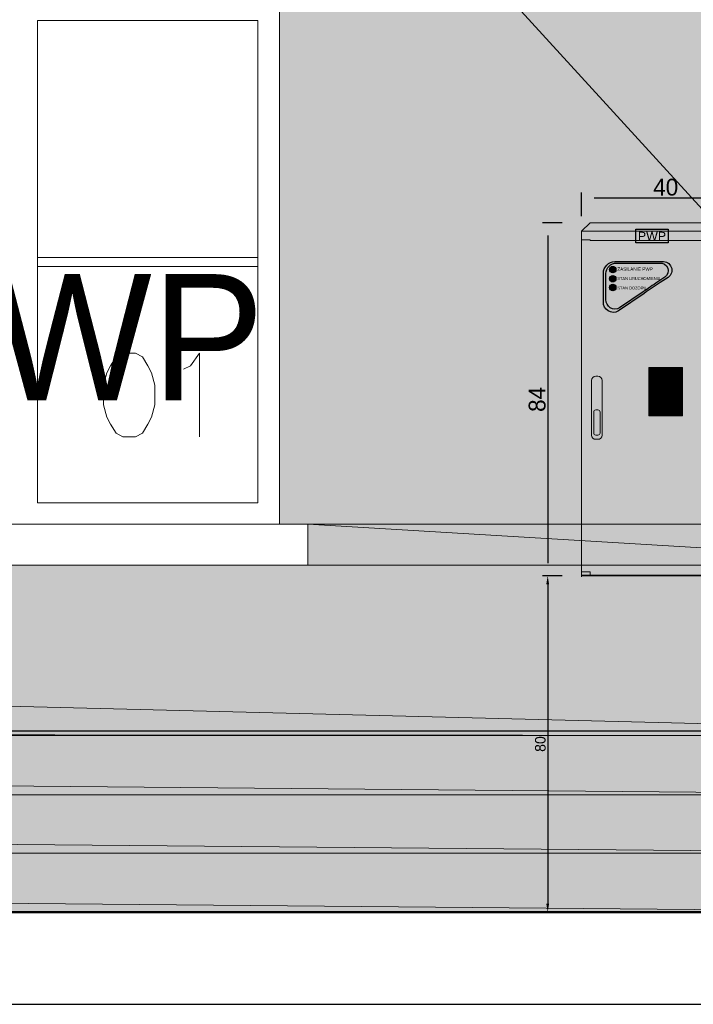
# Model space of a CAD drawing. Header units: centimetres. Extents: x -16053 to 7031, y -7778 to 254.
# Tile 247 of 256: x 1398 to 1558, y -1379 to -1144. Entities that reach past the tile are written whole.
import ezdxf

# ---------------------------------------------------------------- set-up
doc = ezdxf.new("R2010")
doc.units = ezdxf.units.CM
doc.header["$MEASUREMENT"] = 0
doc.layers.get('0').update_dxf_attribs({"linetype": 'CONTINUOUS'})
doc.layers.get('Defpoints').update_dxf_attribs({"linetype": 'CONTINUOUS'})
doc.layers.add('-A-ZNAKI_PPOŻ', color=7, linetype='CONTINUOUS', true_color=0xffffff)
for name, color, linetype in [('2DE_TXTPFN', 151, 'CONTINUOUS'), ('ELEKTRYKA', 1, 'CONTINUOUS'), ('OPISY ELEKTRYCZNE', 120, 'CONTINUOUS')]:
    doc.layers.add(name, color=color, linetype=linetype)
doc.layers.add('Obudowa', color=6, linetype='CONTINUOUS', lineweight=15)
doc.layers.add('Wymiar', color=247, linetype='CONTINUOUS', lineweight=9)
doc.styles.add('ARIAL', font='txt')
doc.styles.add('OPRAWY', font='txt')
doc.styles.add('RNN', font='txt', dxfattribs={"width": 1.1})
doc.dimstyles.new('ISO-25', dxfattribs={"dimtxt": 2.5, "dimasz": 2.5, "dimexe": 1.25, "dimexo": 0.625, "dimtad": 1, "dimtxsty": 'Standard', "dimcen": 2.5, "dimadec": 0, "dimazin": 0, "dimtfac": 1, "dimtmove": 0, "dimatfit": 3, "dimfxl": 1, "dimarcsym": 0})
pattern_1 = [(45, (3359.579832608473, 2197.122441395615), (-0.02245064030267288, 0.02245064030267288), [])]

# ---------------------------------------------------------------- blocks, each defined once
blk = doc.blocks.new('PRZECIWPOZAROWY WYLACZNIK PRADU-160209')
at = {"layer": '-A-ZNAKI_PPOŻ', "lineweight": 0}
h = blk.add_hatch(dxfattribs=at)
h.set_pattern_fill('ANSI31', color=1, scale=0.01, style=0)
h.set_pattern_definition(pattern_1)
h.paths.add_polyline_path([(0, 0), (0, 115), (80, 115), (80, 0)])
h = blk.add_hatch(dxfattribs=at)
h.set_pattern_fill('ANSI31', color=256, scale=0.01)
h.set_pattern_definition(pattern_1)
h.paths.add_polyline_path([(0, 0), (80, 0), (80, 115), (0, 115)])
h.paths.add_polyline_path([(4.999999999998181, 34.99999999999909), (4.999999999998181, 110), (75, 110), (75, 34.99999999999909)], flags=16)
h.paths.add_polyline_path([(4.999999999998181, 5), (4.999999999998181, 29.99999999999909), (75, 29.99999999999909), (75, 5)], flags=16)
h = blk.add_hatch(dxfattribs=at)
h.set_pattern_fill('ANSI31', color=256, scale=0.01)
h.set_pattern_definition(pattern_1)
h.paths.add_polyline_path([(45.83910417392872, 106.081815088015), (36.13226688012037, 106.081815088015), (24.7285426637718, 66.08215513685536), (40.91126481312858, 74.32140009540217), (38.81058356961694, 50.67985329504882), (34.60015046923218, 53.77323271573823), (38.11395943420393, 39.05973308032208), (46.89721493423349, 51.03353707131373), (41.79133954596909, 49.75024218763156), (51.14203548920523, 85.79558527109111), (34.82668824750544, 76.14834436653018)])
at = {"layer": '-A-ZNAKI_PPOŻ', "color": 7, "lineweight": 0}
blk.add_lwpolyline([(0, 0), (0, 115), (80, 115), (80, 0)], close=True, dxfattribs=at)
at = {"layer": '-A-ZNAKI_PPOŻ', "color": 250, "lineweight": 0}
blk.add_lwpolyline([(0, 0), (0, 115), (80, 115), (80, 0)], close=True, dxfattribs=at)
at = {"layer": '-A-ZNAKI_PPOŻ', "lineweight": 0, "insert": (40.04026473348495, 17.51438026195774), "char_height": 5.8, "width": 70.24602841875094, "attachment_point": 5, "line_spacing_factor": 0.8275862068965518, "style": 'ARIAL'}
blk.add_mtext('{\\T0.95;\\W0.8;\\fArial|b1|i0|c238|p0;PRZECIWPOŻAROW\\W1;Y\\PWYŁĄCZNIK PRĄDU}', dxfattribs=at)
blk = doc.blocks.new('*D223')
at = {"layer": 'Defpoints', "color": 0}
for p in [(51.06689107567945, 90.18545094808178), (11.06689107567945, 85.20000000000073), (51.06689107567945, 85.20000000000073)]:
    blk.add_point(p, dxfattribs=at)
at = {"layer": 'Wymiar', "color": 0, "lineweight": -2}
for p, q in [((11.06689107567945, 85.82500000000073), (11.06689107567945, 91.43545094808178)), ((51.06689107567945, 85.82500000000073), (51.06689107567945, 91.43545094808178)), ((14.06689107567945, 90.18545094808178), (48.06689107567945, 90.18545094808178))]:
    blk.add_line(p, q, dxfattribs=at)
at = {"layer": 'Wymiar', "color": 0}
for points in [[(14.06689107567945, 90.68545094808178), (14.06689107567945, 89.68545094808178), (11.06689107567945, 90.18545094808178)], [(48.06689107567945, 89.68545094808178), (48.06689107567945, 90.68545094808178), (51.06689107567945, 90.18545094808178)]]:
    blk.add_solid(points, dxfattribs=at)
at = {"layer": 'Wymiar', "color": 0, "insert": (31.06689107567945, 92.68545094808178), "char_height": 4, "attachment_point": 5}
blk.add_mtext('40', dxfattribs=at)
blk = doc.blocks.new('*D224')
at = {"layer": 'Defpoints', "color": 0}
for p in [(77.06689107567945, 90.20000000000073), (51.06689107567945, 85.20000000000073), (77.06689107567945, 85.20000000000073)]:
    blk.add_point(p, dxfattribs=at)
at = {"layer": 'Wymiar', "color": 0, "lineweight": -2}
for p, q in [((51.06689107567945, 85.82500000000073), (51.06689107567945, 91.45000000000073)), ((77.06689107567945, 85.82500000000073), (77.06689107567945, 91.45000000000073)), ((54.06689107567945, 90.20000000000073), (74.06689107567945, 90.20000000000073))]:
    blk.add_line(p, q, dxfattribs=at)
at = {"layer": 'Wymiar', "color": 0}
for points in [[(54.06689107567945, 90.70000000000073), (54.06689107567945, 89.70000000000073), (51.06689107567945, 90.20000000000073)], [(74.06689107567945, 89.70000000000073), (74.06689107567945, 90.70000000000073), (77.06689107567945, 90.20000000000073)]]:
    blk.add_solid(points, dxfattribs=at)
at = {"layer": 'Wymiar', "color": 0, "insert": (64.06689107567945, 92.70000000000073), "char_height": 4, "attachment_point": 5}
blk.add_mtext('26', dxfattribs=at)
blk = doc.blocks.new('*D225')
at = {"layer": 'Defpoints', "color": 0}
for p in [(7.097008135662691, 84.20000000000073), (3, 0.2000000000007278), (7.097008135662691, 0.2000000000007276)]:
    blk.add_point(p, dxfattribs=at)
at = {"layer": 'Wymiar', "color": 0, "lineweight": -2}
for p, q in [((6.472008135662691, 84.20000000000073), (1.750000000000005, 84.20000000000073)), ((3.000000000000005, 81.20000000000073), (3, 3.200000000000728)), ((6.472008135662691, 0.2000000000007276), (1.75, 0.2000000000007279))]:
    blk.add_line(p, q, dxfattribs=at)
at = {"layer": 'Wymiar', "color": 0}
for points in [[(3.500000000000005, 81.20000000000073), (2.500000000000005, 81.20000000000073), (3.000000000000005, 84.20000000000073)], [(2.5, 3.200000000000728), (3.5, 3.200000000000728), (3, 0.2000000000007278)]]:
    blk.add_solid(points, dxfattribs=at)
at = {"layer": 'Wymiar', "color": 0, "insert": (0.5000000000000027, 42.20000000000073), "char_height": 4, "attachment_point": 5, "rotation": 90}
blk.add_mtext('84', dxfattribs=at)
blk = doc.blocks.new('*D226')
at = {"layer": 'Defpoints', "color": 0}
for p in [(103.0668910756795, 90.19922053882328), (77.06689107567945, 85.20000000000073), (103.0668910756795, 85.20000000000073)]:
    blk.add_point(p, dxfattribs=at)
at = {"layer": 'Wymiar', "color": 0, "lineweight": -2}
for p, q in [((77.06689107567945, 85.82500000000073), (77.06689107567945, 91.44922053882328)), ((103.0668910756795, 85.82500000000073), (103.0668910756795, 91.44922053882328)), ((80.06689107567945, 90.19922053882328), (100.0668910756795, 90.19922053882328))]:
    blk.add_line(p, q, dxfattribs=at)
at = {"layer": 'Wymiar', "color": 0}
for points in [[(80.06689107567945, 90.69922053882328), (80.06689107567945, 89.69922053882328), (77.06689107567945, 90.19922053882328)], [(100.0668910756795, 89.69922053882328), (100.0668910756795, 90.69922053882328), (103.0668910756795, 90.19922053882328)]]:
    blk.add_solid(points, dxfattribs=at)
at = {"layer": 'Wymiar', "color": 0, "insert": (90.06689107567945, 92.69922053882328), "char_height": 4, "attachment_point": 5}
blk.add_mtext('26', dxfattribs=at)
blk = doc.blocks.new('*D220')
at = {"layer": 'Defpoints', "color": 0}
for p in [(1525.253413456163, -1276.713049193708), (1523.1564053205, -1356.713049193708), (1525.253413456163, -1356.713049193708)]:
    blk.add_point(p, dxfattribs=at)
at = {"layer": 'Wymiar', "color": 0, "lineweight": -2}
for p, q in [((1524.628413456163, -1276.713049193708), (1521.9064053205, -1276.713049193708)), ((1523.1564053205, -1278.713049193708), (1523.1564053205, -1354.713049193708)), ((1524.628413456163, -1356.713049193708), (1521.9064053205, -1356.713049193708))]:
    blk.add_line(p, q, dxfattribs=at)
at = {"layer": 'Wymiar', "color": 0}
for points in [[(1523.489738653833, -1278.713049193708), (1522.823071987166, -1278.713049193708), (1523.1564053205, -1276.713049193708)], [(1522.823071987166, -1354.713049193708), (1523.489738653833, -1354.713049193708), (1523.1564053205, -1356.713049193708)]]:
    blk.add_solid(points, dxfattribs=at)
at = {"layer": 'Wymiar', "color": 0, "insert": (1521.4064053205, -1316.713049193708), "char_height": 2.5, "attachment_point": 5, "rotation": 90}
blk.add_mtext('80', dxfattribs=at)
blk = doc.blocks.new('G$C2392119A')
at = {"layer": '2DE_TXTPFN'}
h = blk.add_hatch(color=254, dxfattribs=at)
h.paths.add_polyline_path([(50.98888088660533, 80.19999999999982), (49.06689107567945, 80.19999999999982), (49.06689107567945, 80), (31.6827325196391, 79.99999999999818), (31.6827325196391, 79.4161695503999), (23.95302181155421, 79.4161695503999), (23.95302181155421, 80), (13.06689107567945, 80), (13.06689107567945, 80.19999999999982), (11.06689107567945, 80.19999999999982), (11.06689107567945, 1.199999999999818), (13.06689107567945, 1.199999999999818), (13.06689107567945, 0.4000000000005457), (13.14490126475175, 0.4000000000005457), (48.98888088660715, 0.3999999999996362), (49.06689107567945, 0.3999999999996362), (49.06689107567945, 1.199999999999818), (50.98888088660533, 1.199999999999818), (51.06689107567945, 1.199999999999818), (51.06689107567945, 80.12198981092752), (51.06689107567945, 80.19999999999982)])
h.paths.add_polyline_path([(24.02225339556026, 82.73964199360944), (31.98560037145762, 82.73964199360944), (31.98560037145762, 79.4063086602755), (24.02225339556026, 79.4063086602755)], flags=9)
h.paths.add_polyline_path([(60.7952943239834, 80), (53.06689107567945, 80), (53.06689107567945, 80.19999999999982), (51.06689107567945, 80.19999999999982), (51.06689107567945, 80.12198981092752), (51.06689107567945, 1.199999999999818), (53.06689107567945, 1.199999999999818), (53.06689107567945, 0.4000000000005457), (74.98888088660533, 0.3999999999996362), (75.06689107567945, 0.3999999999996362), (75.06689107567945, 1.199999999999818), (77.06689107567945, 1.199999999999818), (77.06689107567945, 80.19999999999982), (75.06689107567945, 80.19999999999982), (75.06689107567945, 80), (69.41224947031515, 79.99999999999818), (69.41224947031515, 79.42195754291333), (60.7952943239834, 79.42195754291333)])
h.paths.add_polyline_path([(60.36406175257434, 83.16801852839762), (69.91663110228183, 83.16801852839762), (69.91663110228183, 79.37220224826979), (60.36406175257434, 79.37220224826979)], flags=9)
h.paths.add_polyline_path([(77.14490126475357, 1.199999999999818), (79.06689107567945, 1.199999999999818), (79.06689107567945, 0.4000000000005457), (100.9888808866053, 0.3999999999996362), (101.0668910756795, 0.3999999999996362), (101.0668910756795, 1.199999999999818), (103.0668910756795, 1.199999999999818), (103.0668910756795, 80.19999999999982), (101.0668910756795, 80.19999999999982), (101.0668910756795, 80), (92.43870463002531, 79.99999999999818), (92.43870463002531, 79.4161695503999), (84.70899392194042, 79.4161695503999), (84.70899392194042, 80), (79.06689107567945, 80), (79.06689107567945, 80.19999999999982), (77.14490126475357, 80.19999999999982), (77.06689107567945, 80.19999999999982), (77.06689107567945, 1.199999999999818)])
h.paths.add_polyline_path([(85.11436624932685, 82.73964199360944), (92.22982782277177, 82.73964199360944), (92.22982782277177, 79.4063086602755), (85.11436624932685, 79.4063086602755)], flags=9)
h.paths.add_polyline_path([(103.0668910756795, 80.27801018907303), (103.0668910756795, 82.20000000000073), (92.43870463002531, 82.20000000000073), (92.43870463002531, 80), (101.0668910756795, 80), (101.0668910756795, 80.19999999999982), (103.0668910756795, 80.19999999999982)])
h.paths.add_polyline_path([(77.14490126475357, 80.19999999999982), (79.06689107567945, 80.19999999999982), (79.06689107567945, 80), (84.70899392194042, 80), (84.70899392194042, 82.20000000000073), (77.14490126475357, 82.20000000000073), (77.06689107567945, 82.20000000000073), (77.06689107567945, 80.27801018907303), (77.06689107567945, 80.19999999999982)])
h.paths.add_polyline_path([(77.14490126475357, 82.20000000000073), (84.70899392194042, 82.19999999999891), (84.70899392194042, 82.66785073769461), (92.43870463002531, 82.66785073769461), (92.43870463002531, 82.20000000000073), (103.0668910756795, 82.20000000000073), (101.0668910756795, 84.20000000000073), (79.06689107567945, 84.20000000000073), (77.06689107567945, 82.20000000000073)])
h.paths.add_polyline_path([(69.41224947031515, 80), (75.06689107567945, 80), (75.06689107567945, 80.19999999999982), (77.06689107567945, 80.19999999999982), (77.06689107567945, 80.27801018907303), (77.06689107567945, 82.20000000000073), (69.41224947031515, 82.20000000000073)])
h.paths.add_polyline_path([(69.41224947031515, 82.20000000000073), (77.06689107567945, 82.20000000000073), (75.06689107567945, 84.20000000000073), (53.06689107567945, 84.20000000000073), (51.06689107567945, 82.20000000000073), (60.7952943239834, 82.19999999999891), (60.7952943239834, 82.67363873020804), (69.41224947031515, 82.67363873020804)])
h.paths.add_polyline_path([(60.7952943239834, 82.20000000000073), (51.06689107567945, 82.20000000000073), (51.06689107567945, 80.27801018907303), (51.06689107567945, 80.19999999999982), (53.06689107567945, 80.19999999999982), (53.06689107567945, 80), (60.7952943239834, 80)])
h.paths.add_polyline_path([(51.06689107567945, 80.19999999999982), (51.06689107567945, 80.27801018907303), (51.06689107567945, 82.20000000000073), (50.98888088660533, 82.20000000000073), (31.6827325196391, 82.20000000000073), (31.6827325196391, 80), (49.06689107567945, 80), (49.06689107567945, 80.19999999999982), (50.98888088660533, 80.19999999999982)])
h.paths.add_polyline_path([(49.06689107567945, 84.20000000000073), (13.06689107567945, 84.20000000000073), (11.06689107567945, 82.20000000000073), (23.95302181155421, 82.19999999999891), (23.95302181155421, 82.66785073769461), (31.6827325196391, 82.66785073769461), (31.6827325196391, 82.20000000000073), (50.98888088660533, 82.20000000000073), (51.06689107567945, 82.20000000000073)])
h.paths.add_polyline_path([(13.06689107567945, 80.19999999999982), (13.06689107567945, 80), (23.95302181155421, 80), (23.95302181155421, 82.20000000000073), (11.06689107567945, 82.20000000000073), (11.06689107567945, 80.27801018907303), (11.06689107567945, 80.19999999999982)])
h.paths.add_polyline_path([(14.44029200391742, 32.69999999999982, -0.4142135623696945), (13.44029200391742, 33.69999999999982), (13.44029200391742, 46.69999999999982, -0.4142135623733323), (14.44029200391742, 47.69999999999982), (14.94029200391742, 47.69999999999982, -0.4142135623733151), (15.94029200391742, 46.69999999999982), (15.94029200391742, 33.69999999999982, -0.4142135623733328), (14.94029200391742, 32.69999999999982)], flags=16)
h.paths.add_polyline_path([(16.24258503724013, 72.22924423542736, -0.4142135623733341), (18.99258503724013, 74.97924423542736), (30.21391150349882, 74.97924423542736, -0.790325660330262), (31.6115283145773, 71.23335822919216), (29.77522001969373, 70.0415565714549, -0.001576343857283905), (25.97824827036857, 67.4365418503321), (19.80437497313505, 63.2403921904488, -0.5968619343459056), (16.24258503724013, 65.39383946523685)], flags=16)
h.paths.add_polyline_path([(54.50614539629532, 32.69999999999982, -0.4142135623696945), (53.50614539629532, 33.69999999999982), (53.50614539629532, 46.69999999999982, -0.4142135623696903), (54.50614539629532, 47.69999999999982), (55.00614539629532, 47.69999999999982, -0.4142135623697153), (56.00614539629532, 46.69999999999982), (56.00614539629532, 33.69999999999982, -0.4142135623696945), (55.00614539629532, 32.69999999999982)], flags=16)
h.paths.add_polyline_path([(80.50614539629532, 32.69999999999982, -0.4142135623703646), (79.50614539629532, 33.69999999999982), (79.50614539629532, 46.69999999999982, -0.4142135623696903), (80.50614539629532, 47.69999999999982), (81.00614539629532, 47.69999999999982, -0.4142135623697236), (82.00614539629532, 46.69999999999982), (82.00614539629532, 33.69999999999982, -0.4142135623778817), (81.00614539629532, 32.69999999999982)], flags=16)
h.paths.add_polyline_path([(19.35114848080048, 69.30349189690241), (25.76294475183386, 69.30349189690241), (25.76294475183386, 68.11247325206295), (19.35114848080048, 68.11247325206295)], flags=24)
h.paths.add_polyline_path([(19.35114848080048, 71.54482928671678), (28.74078581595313, 71.54482928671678), (28.74078581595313, 70.35381064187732), (19.35114848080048, 70.35381064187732)], flags=24)
h.paths.add_polyline_path([(19.30284925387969, 73.87427525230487), (28.33550045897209, 73.87427525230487), (28.33550045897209, 72.51365678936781), (19.30284925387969, 72.51365678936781)], flags=24)
h.paths.add_polyline_path([(14.44029200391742, 33.69999999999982, -0.4142135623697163), (13.94029200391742, 34.19999999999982), (13.94029200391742, 39.19999999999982, -0.4142135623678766), (14.44029200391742, 39.69999999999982), (14.94029200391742, 39.69999999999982, -0.4142135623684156), (15.44029200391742, 39.19999999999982), (15.44029200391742, 34.19999999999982, -0.4142135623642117), (14.94029200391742, 33.69999999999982)], flags=0)
h.paths.add_polyline_path([(16.85993671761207, 72.15149200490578, -0.4142135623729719), (19.35993671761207, 74.65149200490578), (29.56114259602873, 74.65149200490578, -0.7903256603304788), (30.8317033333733, 71.24614109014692), (29.16233215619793, 70.16268503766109, -0.001576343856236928), (25.7105396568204, 67.7944898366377), (20.0979275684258, 63.97980832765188, -0.5968619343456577), (16.85993671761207, 65.93748766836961)], flags=0)
h.paths.add_polyline_path([(19.23807617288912, 73.07752622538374, 0.9999999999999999), (17.69076185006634, 73.07752622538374, 0.9999999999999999)], flags=0)
h.paths.add_polyline_path([(19.12372218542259, 73.07752622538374, 0.9999999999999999), (17.80511583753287, 73.07752622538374, 0.9999999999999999)], flags=0)
h.paths.add_polyline_path([(19.23807617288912, 70.92363221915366, 0.9999999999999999), (17.69076185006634, 70.92363221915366, 0.9999999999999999)], flags=0)
h.paths.add_polyline_path([(19.12372218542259, 70.92363221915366, 0.9999999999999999), (17.80511583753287, 70.92363221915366, 0.9999999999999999)], flags=0)
h.paths.add_polyline_path([(19.23807617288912, 68.83500772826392, 0.9999999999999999), (17.69076185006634, 68.83500772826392, 0.9999999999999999)], flags=0)
h.paths.add_polyline_path([(19.12372218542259, 68.83500772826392, 0.9999999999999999), (17.80511583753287, 68.83500772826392, 0.9999999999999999)], flags=0)
h.paths.add_polyline_path([(54.50614539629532, 33.69999999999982, -0.4142135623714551), (54.00614539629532, 34.19999999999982), (54.00614539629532, 39.19999999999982, -0.4142135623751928), (54.50614539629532, 39.69999999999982), (55.00614539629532, 39.69999999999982, -0.4142135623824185), (55.50614539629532, 39.19999999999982), (55.50614539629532, 34.19999999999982, -0.4142135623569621), (55.00614539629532, 33.69999999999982)], flags=0)
h.paths.add_polyline_path([(80.50614539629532, 33.69999999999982, -0.4142135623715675), (80.00614539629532, 34.19999999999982), (80.00614539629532, 39.19999999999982, -0.4142135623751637), (80.50614539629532, 39.69999999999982), (81.00614539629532, 39.69999999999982, -0.4142135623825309), (81.50614539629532, 39.19999999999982), (81.50614539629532, 34.19999999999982, -0.4142135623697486), (81.00614539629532, 33.69999999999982)], flags=0)
h = blk.add_hatch(color=2, dxfattribs=at)
edge = h.paths.add_edge_path()
edge.add_arc((18.99258503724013, 72.22924423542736), 2.749999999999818, 89.99999999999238, 180, ccw=False)
edge.add_line((18.99258503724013, 74.97924423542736), (30.21391150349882, 74.97924423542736))
edge.add_arc((30.46791885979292, 72.94034278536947), 2.054662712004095, 303.8204589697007, 97.1013491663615, ccw=False)
edge.add_line((31.6115283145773, 71.23335822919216), (29.77522001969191, 70.04155657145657))
edge.add_arc((-385.264129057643, 670.9176754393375), 730.2806114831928, 304.27248409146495, 304.63375519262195, ccw=False)
edge.add_line((25.97824827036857, 67.4365418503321), (19.80437497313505, 63.2403921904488))
edge.add_arc((18.60413951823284, 65.27752346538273), 2.364417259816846, 177.1802325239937, 300.50570905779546, ccw=False)
edge.add_line((16.24258503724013, 65.39383946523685), (16.24258503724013, 72.22924423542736))
edge = h.paths.add_edge_path(flags=16)
edge.add_arc((19.35993671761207, 72.15149200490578), 2.499999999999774, 89.9999999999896, 180, ccw=False)
edge.add_line((19.35993671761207, 74.65149200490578), (29.56114259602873, 74.65149200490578))
edge.add_arc((29.79205837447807, 72.79794523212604), 1.86787519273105, 303.8204589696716, 97.10134916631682, ccw=False)
edge.add_line((30.8317033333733, 71.24614109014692), (29.16233215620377, 70.16268503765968))
edge.add_arc((-348.1461670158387, 616.413702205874), 663.8914650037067, 304.2724840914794, 304.633755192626, ccw=False)
edge.add_line((25.7105396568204, 67.7944898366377), (20.0979275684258, 63.97980832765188))
edge.add_arc((19.00680442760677, 65.83174585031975), 2.14947023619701, 177.1802325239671, 300.50570905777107, ccw=False)
edge.add_line((16.85993671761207, 65.93748766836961), (16.85993671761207, 72.15149200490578))
h = blk.add_hatch(color=1, dxfattribs=at)
edge = h.paths.add_edge_path()
edge.add_arc((18.46441901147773, 73.07752622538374), 0.6593031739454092, 0, 360)
h = blk.add_hatch(color=3, dxfattribs=at)
edge = h.paths.add_edge_path()
edge.add_arc((18.46441901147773, 70.92363221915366), 0.6593031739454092, 0, 360)
h = blk.add_hatch(color=1, dxfattribs=at)
edge = h.paths.add_edge_path()
edge.add_arc((18.46441901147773, 68.83500772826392), 0.6593031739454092, 0, 360)
at = {"layer": '2DE_TXTPFN', "color": 5}
for points in [[(23.95302181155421, 82.66785073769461, -0.4142135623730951), (23.95302181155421, 82.66785073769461), (31.6827325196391, 82.66785073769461, -0.4142135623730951), (31.6827325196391, 82.66785073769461), (31.6827325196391, 79.4161695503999, -0.4142135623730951), (31.6827325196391, 79.4161695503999), (23.95302181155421, 79.4161695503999, -0.4142135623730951), (23.95302181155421, 79.4161695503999)], [(60.7952943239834, 82.67363873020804, -0.4142135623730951), (60.7952943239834, 82.67363873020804), (69.41224947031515, 82.67363873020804, -0.4142135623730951), (69.41224947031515, 82.67363873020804), (69.41224947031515, 79.42195754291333, -0.4142135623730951), (69.41224947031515, 79.42195754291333), (60.7952943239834, 79.42195754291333, -0.4142135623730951), (60.7952943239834, 79.42195754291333)], [(84.70899392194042, 82.66785073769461, -0.4142135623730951), (84.70899392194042, 82.66785073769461), (92.43870463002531, 82.66785073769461, -0.4142135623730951), (92.43870463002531, 82.66785073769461), (92.43870463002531, 79.4161695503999, -0.4142135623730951), (92.43870463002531, 79.4161695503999), (84.70899392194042, 79.4161695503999, -0.4142135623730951), (84.70899392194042, 79.4161695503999)]]:
    blk.add_lwpolyline(points, format="xyb", close=True, dxfattribs=at)
at = {"layer": '2DE_TXTPFN'}
for points in [[(16.24258503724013, 72.22924423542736, -0.4142135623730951), (18.99258503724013, 74.97924423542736), (30.21391150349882, 74.97924423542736, -0.7903256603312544), (31.6115283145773, 71.23335822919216), (29.77522001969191, 70.04155657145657, -0.001576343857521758), (25.97824827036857, 67.4365418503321), (19.80437497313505, 63.2403921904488, -0.5968619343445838), (16.24258503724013, 65.39383946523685)], [(16.85993671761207, 72.15149200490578, -0.4142135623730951), (19.35993671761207, 74.65149200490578), (29.56114259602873, 74.65149200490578, -0.7903256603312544), (30.8317033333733, 71.24614109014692), (29.16233215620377, 70.16268503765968, -0.001576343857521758), (25.7105396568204, 67.7944898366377), (20.0979275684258, 63.97980832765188, -0.5968619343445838), (16.85993671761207, 65.93748766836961)]]:
    blk.add_lwpolyline(points, format="xyb", close=True, dxfattribs=at)
for centre in [(18.46441901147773, 73.07752622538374), (18.46441901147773, 70.92363221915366), (18.46441901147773, 68.83500772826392)]:
    blk.add_circle(centre, 0.773657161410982, dxfattribs=at)
at = {"layer": '2DE_TXTPFN', "color": 1}
for centre in [(18.46441901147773, 73.07752622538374), (18.46441901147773, 68.83500772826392)]:
    blk.add_circle(centre, 0.6593031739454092, dxfattribs=at)
at = {"layer": '2DE_TXTPFN', "color": 3}
blk.add_circle((18.46441901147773, 70.92363221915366), 0.6593031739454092, dxfattribs=at)
at = {"layer": 'Obudowa'}
for p, q in [((11.06689107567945, 82.20000000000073), (13.06689107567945, 84.20000000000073)), ((11.06689107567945, 82.20000000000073), (11.06689107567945, 80.20000000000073)), ((11.06689107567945, 82.20000000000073), (51.06689107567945, 82.20000000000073)), ((11.06689107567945, 82.20000000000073), (11.06689107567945, 80.20000000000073)), ((13.06689107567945, 84.20000000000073), (49.06689107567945, 84.20000000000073)), ((51.06689107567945, 82.20000000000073), (49.06689107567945, 84.20000000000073)), ((51.06689107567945, 82.20000000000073), (53.06689107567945, 84.20000000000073)), ((51.06689107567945, 82.20000000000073), (51.06689107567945, 80.20000000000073)), ((51.06689107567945, 82.20000000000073), (51.06689107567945, 0.1999999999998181)), ((51.06689107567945, 82.20000000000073), (77.06689107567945, 82.20000000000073)), ((51.06689107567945, 82.20000000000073), (51.06689107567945, 0.1999999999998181)), ((53.06689107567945, 84.20000000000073), (75.06689107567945, 84.20000000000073)), ((77.06689107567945, 82.20000000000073), (75.06689107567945, 84.20000000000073)), ((77.06689107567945, 82.20000000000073), (79.06689107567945, 84.20000000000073)), ((77.06689107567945, 82.20000000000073), (103.0668910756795, 82.20000000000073)), ((77.06689107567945, 82.20000000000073), (77.06689107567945, 0.1999999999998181)), ((77.06689107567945, 82.20000000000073), (77.06689107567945, 80.20000000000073)), ((77.06689107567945, 82.20000000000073), (77.06689107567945, 80.20000000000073)), ((79.06689107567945, 84.20000000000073), (101.0668910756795, 84.20000000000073)), ((103.0668910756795, 82.20000000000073), (101.0668910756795, 84.20000000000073)), ((103.0668910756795, 82.20000000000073), (103.0668910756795, 80.20000000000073)), ((103.0668910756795, 82.20000000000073), (103.0668910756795, 80.20000000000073)), ((11.06689107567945, 80.19999999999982), (11.06689107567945, 0)), ((13.06689107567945, 80.19999999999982), (11.06689107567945, 80.19999999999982)), ((13.06689107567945, 80), (13.06689107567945, 80.19999999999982)), ((13.06689107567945, 80), (49.06689107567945, 80)), ((49.06689107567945, 80), (49.06689107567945, 80.19999999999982)), ((49.06689107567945, 80.19999999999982), (51.06689107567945, 80.19999999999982)), ((51.06689107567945, 80.19999999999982), (51.06689107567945, 0.1999999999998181)), ((53.06689107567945, 80.19999999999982), (51.06689107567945, 80.19999999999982)), ((53.06689107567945, 80), (53.06689107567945, 80.19999999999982)), ((53.06689107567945, 80), (75.06689107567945, 80)), ((75.06689107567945, 80), (75.06689107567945, 80.19999999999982)), ((75.06689107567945, 80.19999999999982), (77.06689107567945, 80.19999999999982)), ((79.06689107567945, 80.19999999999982), (77.06689107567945, 80.19999999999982)), ((77.06689107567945, 80.19999999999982), (77.06689107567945, 0)), ((79.06689107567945, 80), (79.06689107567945, 80.19999999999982)), ((79.06689107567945, 80), (101.0668910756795, 80)), ((101.0668910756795, 80), (101.0668910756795, 80.19999999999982)), ((101.0668910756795, 80.19999999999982), (103.0668910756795, 80.19999999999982)), ((103.0668910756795, 80.19999999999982), (103.0668910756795, 0)), ((13.06689107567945, 1.199999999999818), (11.06689107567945, 1.199999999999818)), ((13.06689107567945, 0.4000000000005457), (11.06689107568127, 0.4000000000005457)), ((11.06689107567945, 0.1999999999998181), (51.06689107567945, 0.1999999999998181)), ((13.06689107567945, 0.4000000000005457), (13.06689107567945, 1.199999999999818)), ((13.06689107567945, 0.4000000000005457), (49.06689107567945, 0.3999999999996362)), ((25.06689107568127, 0.1999999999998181), (51.06689107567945, 0.1999999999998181)), ((49.06689107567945, 0.3999999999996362), (49.06689107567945, 1.199999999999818)), ((49.06689107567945, 1.199999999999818), (51.06689107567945, 1.199999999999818)), ((49.06689107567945, 0.3999999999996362), (51.06689107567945, 0.3999999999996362)), ((53.06689107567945, 1.199999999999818), (51.06689107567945, 1.199999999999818)), ((51.06689107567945, 0.4000000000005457), (75.06689107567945, 0.3999999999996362)), ((51.06689107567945, 0.1999999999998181), (77.06689107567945, 0.1999999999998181)), ((51.06689107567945, 0.1999999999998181), (77.06689107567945, 0.1999999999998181)), ((53.06689107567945, 0.4000000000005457), (53.06689107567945, 1.199999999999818)), ((75.06689107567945, 0.3999999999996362), (75.06689107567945, 1.199999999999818)), ((75.06689107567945, 1.199999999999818), (77.06689107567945, 1.199999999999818)), ((75.06689107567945, 0.3999999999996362), (77.06689107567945, 0.3999999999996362)), ((79.06689107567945, 1.199999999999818), (77.06689107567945, 1.199999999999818)), ((77.06689107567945, 0.4000000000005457), (101.0668910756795, 0.3999999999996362)), ((77.06689107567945, 0.1999999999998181), (103.0668910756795, 0.1999999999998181)), ((77.06689107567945, 0.1999999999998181), (103.0668910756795, 0.1999999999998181)), ((79.06689107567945, 0.4000000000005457), (79.06689107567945, 1.199999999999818)), ((101.0668910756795, 0.3999999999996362), (101.0668910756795, 1.199999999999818)), ((101.0668910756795, 1.199999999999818), (103.0668910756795, 1.199999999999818)), ((101.0668910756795, 0.3999999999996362), (103.0668910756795, 0.3999999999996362))]:
    blk.add_line(p, q, dxfattribs=at)
for points in [[(14.44029200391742, 32.69999999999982), (14.94029200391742, 32.69999999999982, 0.414213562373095), (15.94029200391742, 33.69999999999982), (15.94029200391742, 46.69999999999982, 0.414213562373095), (14.94029200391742, 47.69999999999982), (14.44029200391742, 47.69999999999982, 0.414213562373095), (13.44029200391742, 46.69999999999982), (13.44029200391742, 33.69999999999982, 0.414213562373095)], [(54.50614539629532, 32.69999999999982), (55.00614539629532, 32.69999999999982, 0.414213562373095), (56.00614539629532, 33.69999999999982), (56.00614539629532, 46.69999999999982, 0.414213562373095), (55.00614539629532, 47.69999999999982), (54.50614539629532, 47.69999999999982, 0.414213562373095), (53.50614539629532, 46.69999999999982), (53.50614539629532, 33.69999999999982, 0.414213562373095)], [(80.50614539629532, 32.69999999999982), (81.00614539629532, 32.69999999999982, 0.414213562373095), (82.00614539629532, 33.69999999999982), (82.00614539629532, 46.69999999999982, 0.414213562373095), (81.00614539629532, 47.69999999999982), (80.50614539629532, 47.69999999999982, 0.414213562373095), (79.50614539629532, 46.69999999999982), (79.50614539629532, 33.69999999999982, 0.414213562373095)], [(14.44029200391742, 33.69999999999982), (14.94029200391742, 33.69999999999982, 0.4142135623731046), (15.44029200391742, 34.19999999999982), (15.44029200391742, 39.19999999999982, 0.414213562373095), (14.94029200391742, 39.69999999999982), (14.44029200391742, 39.69999999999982, 0.414213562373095), (13.94029200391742, 39.19999999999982), (13.94029200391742, 34.19999999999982, 0.4142135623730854)], [(54.50614539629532, 33.69999999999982), (55.00614539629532, 33.69999999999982, 0.4142135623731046), (55.50614539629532, 34.19999999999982), (55.50614539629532, 39.19999999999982, 0.414213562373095), (55.00614539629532, 39.69999999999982), (54.50614539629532, 39.69999999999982, 0.414213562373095), (54.00614539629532, 39.19999999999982), (54.00614539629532, 34.19999999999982, 0.4142135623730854)], [(80.50614539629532, 33.69999999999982), (81.00614539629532, 33.69999999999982, 0.4142135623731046), (81.50614539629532, 34.19999999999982), (81.50614539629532, 39.19999999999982, 0.414213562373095), (81.00614539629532, 39.69999999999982), (80.50614539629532, 39.69999999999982, 0.414213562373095), (80.00614539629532, 39.19999999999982), (80.00614539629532, 34.19999999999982, 0.4142135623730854)]]:
    blk.add_lwpolyline(points, format="xyb", close=True, dxfattribs=at)
at = {"layer": '-A-ZNAKI_PPOŻ', "color": 1, "xscale": 0.1, "yscale": 0.1, "zscale": 0.01657797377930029}
blk.add_blockref('PRZECIWPOZAROWY WYLACZNIK PRADU-160209', (27.02452483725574, 38.26769931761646), dxfattribs=at)
at = {"layer": '2DE_TXTPFN', "color": 5, "linetype": 'Continuous', "style": 'RNN', "width": 1.1}
for s, p in [('PWP', (24.45181228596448, 80.07297532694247)), ('RPOŻ', (60.78911859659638, 80.07297532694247)), ('ZKP', (85.71950494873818, 80.07297532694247))]:
    blk.add_text(s, height=2, dxfattribs=at).set_placement(p)
at = {"layer": '2DE_TXTPFN', "linetype": 'Continuous', "style": 'RNN'}
blk.add_text('ZASILANIE PWP', height=0.8, dxfattribs=at).set_placement((19.54714211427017, 72.7939660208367))
at = {"layer": '2DE_TXTPFN', "linetype": 'Continuous', "style": 'RNN', "width": 0.8500000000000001}
for s, p in [('STAN URUCHOMIENIA', (19.54714211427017, 70.59908121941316)), ('STAN DOZORU', (19.54714211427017, 68.3577438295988))]:
    blk.add_text(s, height=0.7000000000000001, dxfattribs=at).set_placement(p)
at = {"layer": 'Wymiar'}
for p1, p2, distance, picture, middle in [((11.06689107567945, 85.20000000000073), (51.06689107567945, 85.20000000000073), 4.985450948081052, '*D223', (31.06689107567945, 92.68545094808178)), ((51.06689107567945, 85.20000000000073), (77.06689107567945, 85.20000000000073), 5, '*D224', (64.06689107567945, 92.70000000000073)), ((77.06689107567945, 85.20000000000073), (103.0668910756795, 85.20000000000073), 4.999220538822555, '*D226', (90.06689107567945, 92.69922053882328))]:
    dim = blk.add_aligned_dim(p1=p1, p2=p2, distance=distance, dimstyle='ISO-25', override={"dimtxt": 4, "dimasz": 3, "dimgap": 0.5, "dimtxsty": 'Standard'}, dxfattribs=at)
    dim.commit()
    dim.dimension.update_dxf_attribs({"geometry": picture, "text_midpoint": middle})
dim = blk.add_linear_dim(base=(3, 0.2000000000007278), p1=(7.097008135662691, 84.20000000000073), p2=(7.097008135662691, 0.2000000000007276), angle=90, dimstyle='ISO-25', override={"dimtxt": 4, "dimasz": 3, "dimgap": 0.5, "dimtxsty": 'Standard'}, dxfattribs=at)
dim.commit()
dim.dimension.update_dxf_attribs({"geometry": '*D225', "text_midpoint": (0.5000000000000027, 42.20000000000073)})

msp = doc.modelspace()

# ---------------------------------------------------------------- hatches: boundary and pattern name
at = {"true_color": 0xf0e8d0}
h = msp.add_hatch(color=254, dxfattribs=at)
h.paths.add_polyline_path([(1459.3420183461, -1264.430681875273), (1628.360977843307, -1264.430681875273), (1459.3420183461, -1079.369805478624)])
h.paths.add_polyline_path([(1628.360977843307, -1264.430681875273), (1459.3420183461, -1079.369805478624), (1628.360977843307, -1079.369805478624)])
h = msp.add_hatch(color=254, dxfattribs=at)
h.paths.add_polyline_path([(1466.12262239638, -1274.188136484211), (1628.360977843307, -1274.188136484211), (1466.12262239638, -1264.430681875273)])
h.paths.add_polyline_path([(1628.360977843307, -1274.188136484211), (1466.12262239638, -1264.430681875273), (1628.360977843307, -1264.430681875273)])
h = msp.add_hatch(color=254, dxfattribs=at)
h.paths.add_polyline_path([(58.07230815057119, -1313.548716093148), (1628.360977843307, -1313.548716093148), (58.07230815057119, -1274.188136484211)])
h.paths.add_polyline_path([(1628.360977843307, -1313.548716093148), (58.07230815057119, -1274.188136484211), (1628.360977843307, -1274.188136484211)])
h = msp.add_hatch(color=8)
h.paths.add_polyline_path([(71.1373744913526, -1314.706380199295), (1628.360977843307, -1314.706380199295), (71.1373744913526, -1313.548716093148)])
h.paths.add_polyline_path([(1628.360977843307, -1314.706380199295), (71.1373744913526, -1313.548716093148), (1628.360977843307, -1313.548716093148)])
h = msp.add_hatch(color=8)
h.paths.add_polyline_path([(71.1373744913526, -1328.763730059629), (1628.360977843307, -1328.763730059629), (71.1373744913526, -1314.706380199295)])
h.paths.add_polyline_path([(1628.360977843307, -1328.763730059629), (71.1373744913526, -1314.706380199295), (1628.360977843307, -1314.706380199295)])
h = msp.add_hatch(color=8)
h.paths.add_polyline_path([(71.1373744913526, -1342.655699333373), (1628.360977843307, -1342.655699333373), (71.1373744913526, -1328.763730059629)])
h.paths.add_polyline_path([(1628.360977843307, -1342.655699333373), (71.1373744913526, -1328.763730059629), (1628.360977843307, -1328.763730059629)])
h = msp.add_hatch(color=8)
h.paths.add_polyline_path([(71.1373744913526, -1356.713049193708), (1628.360977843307, -1356.713049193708), (71.1373744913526, -1342.655699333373)])
h.paths.add_polyline_path([(1628.360977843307, -1356.713049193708), (71.1373744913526, -1342.655699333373), (1628.360977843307, -1342.655699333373)])

# ---------------------------------------------------------------- linework, layer by layer
at = {"color": 7, "linetype": 'Continuous', "lineweight": 30}
for points in [[(-1580.518543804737, -598.6084402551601), (-1580.518543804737, -1356.713049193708), (2094.936314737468, -1356.713049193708)], [(-1580.518543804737, -1356.713049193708), (-1580.518543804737, -1313.548716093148), (1.346766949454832, -1313.548716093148), (1628.360977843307, -1313.548716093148)]]:
    msp.add_lwpolyline(points, dxfattribs=at)
at = {"linetype": 'Continuous', "lineweight": 20}
for points in [[(1339.110331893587, -1079.369805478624), (1339.110331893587, -1264.430681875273), (1459.3420183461, -1264.430681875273), (1459.3420183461, -1079.369805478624)], [(1401.789574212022, -1259.303883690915), (1454.215220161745, -1259.303883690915), (1454.215220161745, -1144.529756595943)], [(1401.789574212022, -1144.529756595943), (1454.215220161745, -1144.529756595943), (1454.215220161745, -1144.529756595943)], [(1401.789574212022, -1144.529756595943), (1401.789574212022, -1259.303883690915), (1401.789574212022, -1259.303883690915)], [(1401.789574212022, -1200.924536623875), (1454.215220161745, -1200.924536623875), (1454.215220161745, -1200.924536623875)], [(1401.789574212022, -1203.074484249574), (1454.215220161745, -1203.074484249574), (1454.215220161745, -1203.074484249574)], [(1436.519497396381, -1227.550811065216), (1438.173303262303, -1226.723908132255), (1440.323250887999, -1223.747057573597), (1440.323250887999, -1243.592727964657)]]:
    msp.add_lwpolyline(points, dxfattribs=at)
at = {"color": 254, "linetype": 'Continuous', "lineweight": 5, "true_color": 0xf0e8d0}
for points in [[(1459.3420183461, -1264.430681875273), (1628.360977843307, -1264.430681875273), (1459.3420183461, -1079.369805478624)], [(1628.360977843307, -1264.430681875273), (1459.3420183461, -1079.369805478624), (1628.360977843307, -1079.369805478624)], [(1466.12262239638, -1274.188136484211), (1628.360977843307, -1274.188136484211), (1466.12262239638, -1264.430681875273)], [(1628.360977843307, -1274.188136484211), (1466.12262239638, -1264.430681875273), (1628.360977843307, -1264.430681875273)], [(58.07230815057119, -1313.548716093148), (1628.360977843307, -1313.548716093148), (58.07230815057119, -1274.188136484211)], [(1628.360977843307, -1313.548716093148), (58.07230815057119, -1274.188136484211), (1628.360977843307, -1274.188136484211)]]:
    msp.add_lwpolyline(points, close=True, dxfattribs=at)
at = {"linetype": 'Continuous', "lineweight": 20}
msp.add_lwpolyline([(1422.131386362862, -1223.747057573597), (1420.477580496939, -1224.573960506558), (1419.154535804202, -1226.723908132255), (1418.32763287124, -1228.377713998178), (1417.50072993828, -1231.354564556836), (1417.50072993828, -1235.985220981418), (1418.32763287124, -1238.962071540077), (1419.154535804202, -1240.615877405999), (1420.477580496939, -1242.765825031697), (1422.131386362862, -1243.592727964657), (1425.10823692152, -1243.592727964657), (1426.762042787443, -1242.765825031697), (1428.08508748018, -1240.615877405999), (1428.91199041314, -1238.962071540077), (1429.738893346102, -1235.985220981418), (1429.738893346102, -1231.354564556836), (1428.91199041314, -1228.377713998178), (1428.08508748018, -1226.723908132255), (1426.762042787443, -1224.573960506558), (1425.10823692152, -1223.747057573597)], close=True, dxfattribs=at)
at = {"color": 9, "linetype": 'Continuous', "lineweight": 5, "true_color": 0xbababa}
msp.add_lwpolyline([(1332.329727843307, -1264.430681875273), (1466.12262239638, -1264.430681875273), (1466.12262239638, -1274.188136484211), (1332.329727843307, -1274.188136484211)], close=True, dxfattribs=at)
at = {"color": 8, "linetype": 'Continuous', "lineweight": 5}
for points in [[(71.1373744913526, -1314.706380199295), (1628.360977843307, -1314.706380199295), (71.1373744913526, -1313.548716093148)], [(1628.360977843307, -1314.706380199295), (71.1373744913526, -1313.548716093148), (1628.360977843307, -1313.548716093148)], [(71.1373744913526, -1328.763730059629), (1628.360977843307, -1328.763730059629), (71.1373744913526, -1314.706380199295)], [(1628.360977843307, -1328.763730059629), (71.1373744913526, -1314.706380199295), (1628.360977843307, -1314.706380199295)], [(71.1373744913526, -1342.655699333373), (1628.360977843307, -1342.655699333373), (71.1373744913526, -1328.763730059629)], [(1628.360977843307, -1342.655699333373), (71.1373744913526, -1328.763730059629), (1628.360977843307, -1328.763730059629)], [(71.1373744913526, -1356.713049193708), (1628.360977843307, -1356.713049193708), (71.1373744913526, -1342.655699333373)], [(1628.360977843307, -1356.713049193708), (71.1373744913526, -1342.655699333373), (1628.360977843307, -1342.655699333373)]]:
    msp.add_lwpolyline(points, close=True, dxfattribs=at)
at = {"color": 7, "linetype": 'Continuous', "lineweight": 50}
msp.add_lwpolyline([(-1771.036979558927, -1356.713049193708), (2094.936314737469, -1356.713049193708)], dxfattribs=at)
at = {"layer": 'OPISY ELEKTRYCZNE', "linetype": 'ByBlock'}
msp.add_lwpolyline([(-1800.026787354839, -1378.643659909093), (2695.267128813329, -1378.643659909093), (2695.267128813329, -3.090832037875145), (-1800.026787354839, -3.090832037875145)], close=True, dxfattribs=at)

# ---------------------------------------------------------------- block references
at = {"layer": '2DE_TXTPFN'}
msp.add_blockref('G$C2392119A', (1520.1564053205, -1276.913049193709), dxfattribs=at)

# ---------------------------------------------------------------- texts
at = {"layer": 'ELEKTRYKA', "style": 'OPRAWY'}
msp.add_text('ZK+RPOŻ+PWP', height=30, dxfattribs=at).set_placement((1154.796641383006, -1234.898209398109))

# ---------------------------------------------------------------- dimensions: what is measured, and where the dimension line sits
at = {"layer": 'Wymiar'}
dim = msp.add_linear_dim(base=(1523.1564053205, -1356.713049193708), p1=(1525.253413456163, -1276.713049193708), p2=(1525.253413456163, -1356.713049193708), angle=90, dimstyle='ISO-25', override={"dimtxt": 2.5, "dimasz": 2, "dimgap": 0.5, "dimtxsty": 'Standard'}, dxfattribs=at)
dim.commit()
dim.dimension.update_dxf_attribs({"geometry": '*D220', "text_midpoint": (1521.4064053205, -1316.713049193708)})

doc.saveas('drawing.dxf')
